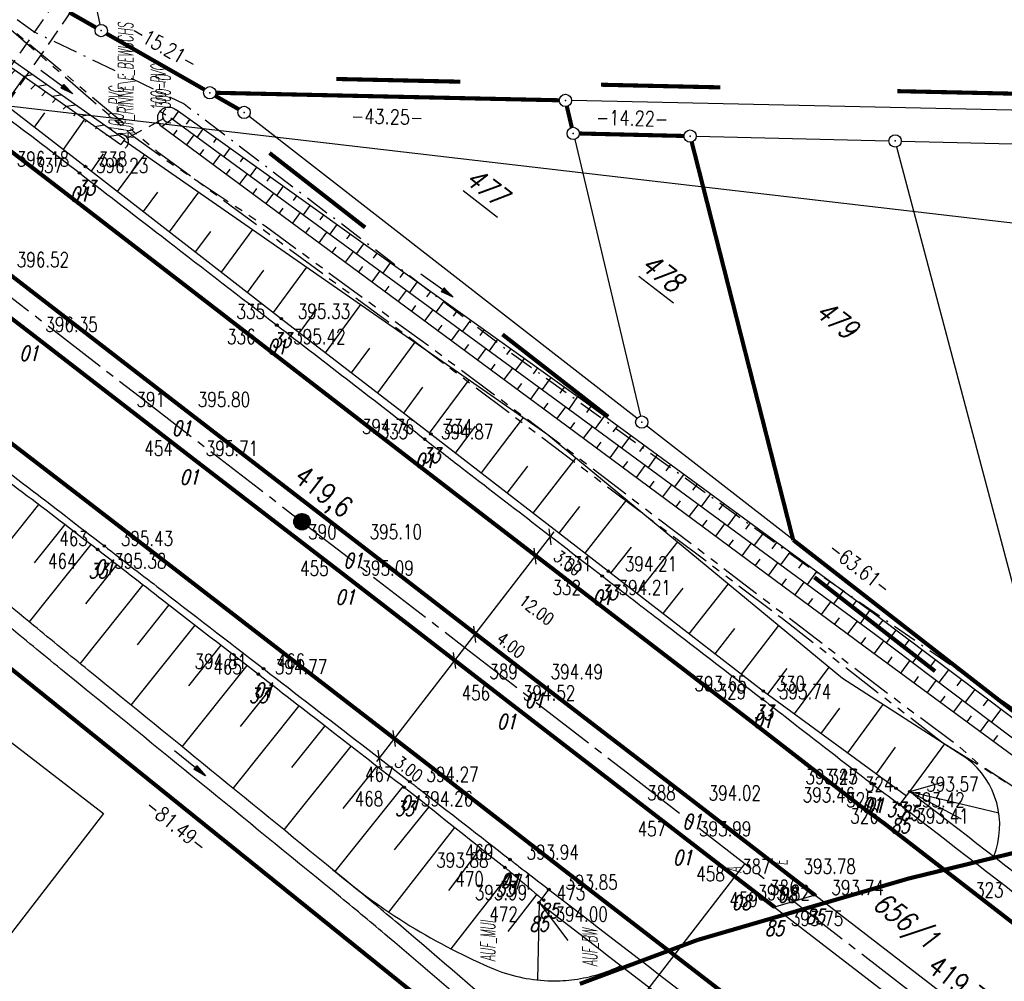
# Model space of a CAD drawing. Extents: x 449544 to 450624, y 436205 to 437134.
# Tile 52 of 114: x 450085 to 450205, y 436586 to 436703. Entities that reach past the tile are written whole.
import ezdxf
from ezdxf.enums import TextEntityAlignment as Align

# ---------------------------------------------------------------- set-up
doc = ezdxf.new("R2010")
doc.units = 0
doc.header["$LTSCALE"] = 2
doc.header["$MEASUREMENT"] = 0
for name, pattern in [('ACHSE', [5.5, 4, -0.5, 0.5, -0.5]), ('AUSGEZOGEN', [0]), ('BAB-FM2', [2.6, 1.5, -0.5, 0.1, -0.5]), ('GEMARKBAB', [3.7, 2, -0.5, 0.1, -0.5, 0.1, -0.5]), ('GESTRICH-X2', [1.5, 1, -0.5]), ('GESTRICHELT', [0.75, 0.5, -0.25]), ('PHANTOMX2', [5, 2.5, -0.5, 0.5, -0.5, 0.5, -0.5])]:
    doc.linetypes.add(name, pattern=pattern)
doc.layers.get('0').update_dxf_attribs({"linetype": 'AUSGEZOGEN'})
for name, color, linetype in [('214-ABSTAND', 8, 'AUSGEZOGEN'), ('214-FLSTNR', 8, 'AUSGEZOGEN'), ('214-FLSTNR-BAB', 7, 'AUSGEZOGEN'), ('214-GEMARKGRZ', 7, 'GEMARKBAB'), ('214-GRENZL', 8, 'AUSGEZOGEN'), ('214-GRENZL-BAB', 7, 'AUSGEZOGEN'), ('214-GRENZP', 8, 'AUSGEZOGEN'), ('214-GRENZP-BAB', 7, 'AUSGEZOGEN'), ('ACHSETOP', 250, 'ACHSE'), ('ANMERKUNG', 7, 'CONTINUOUS'), ('BAB_FM', 5, 'BAB-FM2'), ('BAUWOTOP', 250, 'AUSGEZOGEN'), ('BAUWU', 250, 'GESTRICHELT'), ('BOESCHG', 250, 'AUSGEZOGEN'), ('BORDSTEIN', 7, 'CONTINUOUS'), ('BW-SCHRIFT', 250, 'AUSGEZOGEN'), ('DURCHL', 200, 'GESTRICH-X2'), ('FBR_ANMERKUNG', 7, 'CONTINUOUS'), ('FBR_HOEHE', 4, 'AUSGEZOGEN'), ('FBR_PKT', 7, 'AUSGEZOGEN'), ('FBR_PKT-CODE', 30, 'AUSGEZOGEN'), ('FBR_PKT-NR', 7, 'AUSGEZOGEN'), ('FBRTOP', 250, 'AUSGEZOGEN'), ('GRABEN', 250, 'AUSGEZOGEN'), ('HEKT_B', 250, 'CONTINUOUS'), ('Lichtwellenleiter COLT', 46, 'PHANTOMX2'), ('Lichtwellenleiter GLH', 46, 'PHANTOMX2'), ('MULDE', 250, 'AUSGEZOGEN'), ('NZ', 250, 'AUSGEZOGEN'), ('PFEILTOP', 200, 'AUSGEZOGEN'), ('Rinne', 200, 'CONTINUOUS'), ('SCHLITZRINNE', 200, 'AUSGEZOGEN'), ('SCHRIFT', 7, 'AUSGEZOGEN'), ('SCHSYMBOL', 200, 'AUSGEZOGEN'), ('STROMLTG', 4, 'AUSGEZOGEN'), ('W-LTG', 4, 'GESTRICH-X2')]:
    doc.layers.add(name, color=color, linetype=linetype)
doc.styles.add('ROMANS', font='romans.shx', dxfattribs={"width": 0.8})

# ---------------------------------------------------------------- blocks, each defined once
blk = doc.blocks.new('GST')
at = {"color": 0}
blk.add_circle((0, 0), 0.75, dxfattribs=at)
blk.add_point((0, 0), dxfattribs=at)
blk = doc.blocks.new('DL')
at = {"color": 0}
blk.add_arc((-0.31, 0.02), 0.91, 282.5363, 77.4637, dxfattribs=at)
blk.add_point((0.6, 0), dxfattribs=at)
blk = doc.blocks.new('PKT')
at = {"color": 0}
blk.add_circle((0, 0), 0.15, dxfattribs=at)
blk.add_point((0, 0), dxfattribs=at)
blk = doc.blocks.new('*X15')
at = {"color": 0}
for p, q in [((212.23, 257.39), (213.24, 258.4)), ((212.24, 257.33), (213.31, 258.4)), ((212.24, 257.47), (213.17, 258.4)), ((212.24, 257.26), (213.37, 258.39)), ((212.24, 257.55), (213.09, 258.39)), ((212.25, 257.2), (213.43, 258.38)), ((212.26, 257.63), (213, 258.37)), ((212.27, 257.14), (213.49, 258.37)), ((212.28, 257.09), (213.55, 258.35)), ((212.29, 257.73), (212.9, 258.35)), ((212.3, 257.04), (213.6, 258.33)), ((212.32, 256.99), (213.65, 258.31)), ((212.34, 257.86), (212.78, 258.29)), ((212.35, 256.94), (213.69, 258.29)), ((212.37, 256.9), (213.74, 258.26)), ((212.4, 256.85), (213.78, 258.24)), ((212.43, 256.81), (213.83, 258.21)), ((212.46, 256.77), (213.86, 258.18)), ((212.49, 256.73), (213.9, 258.14)), ((212.53, 256.7), (213.94, 258.11)), ((212.56, 256.66), (213.97, 258.07)), ((212.6, 256.63), (214.01, 258.03)), ((212.64, 256.6), (214.04, 257.99)), ((212.68, 256.57), (214.07, 257.95)), ((212.73, 256.54), (214.09, 257.91)), ((212.77, 256.52), (214.12, 257.86)), ((212.82, 256.49), (214.14, 257.82)), ((212.87, 256.47), (214.16, 257.77)), ((212.92, 256.45), (214.18, 257.72)), ((212.97, 256.44), (214.2, 257.66)), ((213.03, 256.42), (214.21, 257.6)), ((213.09, 256.41), (214.22, 257.54)), ((213.16, 256.41), (214.23, 257.48)), ((213.22, 256.4), (214.23, 257.41)), ((213.3, 256.41), (214.23, 257.34)), ((213.38, 256.41), (214.22, 257.26)), ((213.46, 256.43), (214.2, 257.17)), ((213.56, 256.46), (214.18, 257.07)), ((213.69, 256.51), (214.12, 256.95))]:
    blk.add_line(p, q, dxfattribs=at)
blk = doc.blocks.new('SRMAST2')
at = {"color": 0}
blk.add_circle((0, 0), 0.999, dxfattribs=at)
blk.add_point((0, 0), dxfattribs=at)
blk.add_blockref('*X15', (-213.23, -257.4))
blk = doc.blocks.new('PFEIL2')
at = {"color": 0}
for p, q in [((0.88, 0), (-2.4, -0.01)), ((0.88, -0.27), (0.88, 0.28)), ((0.88, 0.28), (2.43, 0.01)), ((0.91, 0.27), (0.88, 0.26)), ((0.97, 0.26), (0.88, 0.25)), ((1.02, 0.25), (0.88, 0.23)), ((1.07, 0.24), (0.88, 0.21)), ((1.13, 0.23), (0.88, 0.19)), ((1.18, 0.22), (0.88, 0.17)), ((1.24, 0.21), (0.88, 0.15)), ((1.29, 0.21), (0.88, 0.14)), ((1.34, 0.2), (0.88, 0.12)), ((1.4, 0.19), (0.88, 0.1)), ((1.45, 0.18), (0.88, 0.08)), ((1.51, 0.17), (0.88, 0.06)), ((1.56, 0.16), (0.88, 0.04)), ((1.61, 0.15), (0.88, 0.02)), ((1.67, 0.14), (0.88, 0.01)), ((1.72, 0.13), (0.88, -0.01)), ((1.78, 0.12), (0.88, -0.03)), ((1.83, 0.11), (0.88, -0.05)), ((1.88, 0.1), (0.88, -0.07)), ((1.94, 0.09), (0.88, -0.09)), ((2.05, 0.08), (0.88, -0.12)), ((1.99, 0.08), (0.88, -0.11)), ((2.1, 0.07), (0.88, -0.14)), ((2.15, 0.06), (0.88, -0.16)), ((2.21, 0.05), (0.88, -0.18)), ((2.26, 0.04), (0.88, -0.2)), ((2.32, 0.03), (0.88, -0.22)), ((2.37, 0.02), (0.88, -0.23)), ((2.42, 0.01), (0.88, -0.25)), ((2.43, 0.01), (0.88, -0.27))]:
    blk.add_line(p, q, dxfattribs=at)

msp = doc.modelspace()

# ---------------------------------------------------------------- hatches: boundary and pattern name
at = {"layer": 'SCHLITZRINNE'}
h = msp.add_hatch(dxfattribs=at)
h.set_pattern_fill('_USER', color=256, scale=1.5, angle=45, style=0, pattern_type=0)
h.set_pattern_definition([(46.502, (450075.4046, 436702.0289), (-1.0881, 1.03249), [])])
edge = h.paths.add_edge_path()
edge.add_line((450075.1, 436702.02), (450076.85, 436702.07))
edge.add_line((450076.85, 436702.07), (450078.51, 436701.78))
edge.add_line((450075.12, 436701.22), (450076.8, 436701.27))
edge.add_line((450076.8, 436701.27), (450078.2, 436701.02))
edge.add_line((450078.2, 436701.02), (450097.52, 436687.48))
edge.add_line((450075.1, 436702.02), (450075.12, 436701.22))

# ---------------------------------------------------------------- linework, layer by layer
msp.add_line((450150.17, 436640.37), (450128.59, 436612.42))
at = {"layer": '214-FLSTNR-BAB'}
for p, q in [((450139.13, 436681.89), (450143.32, 436678.65)), ((450160.5, 436671.47), (450164.69, 436668.23))]:
    msp.add_line(p, q, dxfattribs=at)
at = {"layer": '214-GEMARKGRZ', "const_width": 0.5, "flags": 128}
for points in [[(450123.7, 436695.45), (450138.8, 436695.12)], [(450170.4, 436694.43), (450155.9, 436694.75)], [(450210.35, 436693.57), (450191.91, 436693.97)], [(450127.21, 436677.39), (450115.58, 436686.45)], [(450156.76, 436654.37), (450143.91, 436664.38)], [(450181.84, 436634.84), (450196.51, 436623.42)]]:
    msp.add_lwpolyline(points, dxfattribs=at)
at = {"layer": '214-GRENZL'}
for p, q in [((450093.72, 436708.09), (450094.97, 436702.07)), ((450218.9, 436691.38), (450152.31, 436692.83)), ((450167.48, 436688.49), (450190.9, 436687.93)), ((450192.4, 436687.9), (450219.46, 436687.26)), ((450191.84, 436687.19), (450210.85, 436615.37))]:
    msp.add_line(p, q, dxfattribs=at)
at = {"layer": '214-GRENZL-BAB', "const_width": 0.5, "flags": 128}
for points in [[(450094.47, 436701.71), (450091.21, 436703.57)], [(450095.77, 436700.96), (450107.67, 436694.16)], [(450111.84, 436691.77), (450108.97, 436693.41)], [(450109.07, 436693.77), (450150.81, 436692.86)], [(450151.74, 436692.11), (450152.34, 436689.56)], [(450153.26, 436688.82), (450165.98, 436688.52)], [(450166.92, 436687.78), (450179.26, 436639.38)], [(450179.26, 436639.38), (450210.45, 436615.1)], [(450136.79, 436581.3), (450074.51, 436631.5)], [(450193.28, 436598.2), (450209.87, 436602.25)], [(450167.62, 436590.73), (450193.28, 436598.2)], [(450153.32, 436585.39), (450167.62, 436590.73)]]:
    msp.add_lwpolyline(points, dxfattribs=at)
at = {"layer": '214-GRENZL-BAB', "flags": 128}
for points in [[(450160.26, 436654.18), (450113.08, 436690.93)], [(450152.69, 436688.1), (450160.68, 436654.45)], [(450179.26, 436639.38), (450161.44, 436653.26)]]:
    msp.add_lwpolyline(points, dxfattribs=at)
at = {"layer": 'ACHSETOP'}
msp.add_lwpolyline([(450040.37, 436702.7), (450060.16, 436687.42), (450079.95, 436672.15), (450099.74, 436656.87), (450119.53, 436641.6), (450139.32, 436626.32), (450159.11, 436611.04), (450178.9, 436595.77), (450198.69, 436580.49), (450218.48, 436565.22)], dxfattribs=at)
at = {"layer": 'BAB_FM', "flags": 128}
msp.add_lwpolyline([(449867.1, 436886.07), (449868.78, 436885.37), (449871.61, 436884.56), (449881.88, 436874.6), (449893.93, 436863.02), (449905.05, 436850.42), (449911.85, 436844.29), (449914.99, 436841.79), (449923.24, 436835.45), (449924.69, 436833.96), (449928.72, 436828.45), (449933, 436822.87), (449938.91, 436817.32), (449948.21, 436810.14), (449956.71, 436802.57), (449960.09, 436798.88), (449962.72, 436797.34), (449965.09, 436795.58), (449967.64, 436793.34), (449971.8, 436789.7), (449983.8, 436780.45), (449984.58, 436779.82), (450000.83, 436766.97), (450023.16, 436749.49), (450044.07, 436733.15), (450062.61, 436718.77), (450086.94, 436701.21), (450105.2, 436692.43), (450144.66, 436662.35), (450181.2, 436636.07), (450209.18, 436616.75), (450221.41, 436606.27), (450234.02, 436587.04), (450235.56, 436584.87), (450244.37, 436583.32), (450262.33, 436568.86), (450308.02, 436529.96), (450339.66, 436504.64), (450344.4, 436500.79), (450348.41, 436497.61), (450352.33, 436494.5), (450354.37, 436492.88)], dxfattribs=at)
at = {"layer": 'BAUWOTOP'}
for p, q in [((450192.23, 436607.21), (450193.44, 436608.78)), ((450148.36, 436595.28), (450149.55, 436596.87))]:
    msp.add_line(p, q, dxfattribs=at)
at = {"layer": 'BAUWOTOP', "flags": 128}
msp.add_lwpolyline([(450176.98, 436594.74), (450199.01, 436577.76), (450203.85, 436579.23), (450181.9, 436596.2), (450176.98, 436594.74)], dxfattribs=at)
at = {"layer": 'BAUWOTOP'}
for centre, radius, start, end in [((532298.6, 542714.62), 134162.97, 232.267126, 232.2873301), ((532297.41, 542713.02), 134162.97, 232.267126, 232.2873301), ((624760.22, 663054.59), 285958.01, 232.3659101, 232.3757047), ((624759.02, 663053), 285958.01, 232.3659101, 232.3757047)]:
    msp.add_arc(centre, radius, start, end, dxfattribs=at)
at = {"layer": 'BAUWU', "color": 0, "flags": 128}
msp.add_lwpolyline([(450158.62, 436587.37), (450167.62, 436590.73), (450193.28, 436598.2), (450203.81, 436600.77)], dxfattribs=at)
at = {"layer": 'BOESCHG'}
for p, q in [((450083.42, 436692.35), (450085.79, 436695.7)), ((450087.01, 436689.58), (450088.28, 436691.35)), ((450102.25, 436691.52), (450102.96, 436691.07)), ((450104.49, 436691.51), (450103.83, 436690.55)), ((450090.53, 436686.86), (450093.13, 436690.56)), ((450102.51, 436689.67), (450103.74, 436690.62)), ((450105.86, 436690.54), (450105.45, 436689.97)), ((450103.93, 436688.62), (450104.37, 436689.23)), ((450107.49, 436689.38), (450106.78, 436688.39)), ((450105.53, 436687.44), (450106.43, 436688.65)), ((450109.11, 436688.21), (450108.76, 436687.71)), ((450107.14, 436686.25), (450107.59, 436686.86)), ((450110.74, 436687.05), (450110.01, 436686.03)), ((450093.92, 436684.24), (450095.4, 436686.36)), ((450097.1, 436681.77), (450100.41, 436686.27)), ((450108.75, 436685.06), (450109.66, 436686.29)), ((450112.37, 436685.89), (450112, 436685.37)), ((450110.36, 436683.87), (450110.82, 436684.49)), ((450114, 436684.72), (450113.24, 436683.66)), ((450111.97, 436682.68), (450112.89, 436683.92)), ((450115.62, 436683.56), (450115.24, 436683.02)), ((450100.26, 436679.32), (450101.99, 436681.67)), ((450103.42, 436676.86), (450106.99, 436681.7)), ((450113.58, 436681.49), (450114.04, 436682.12)), ((450117.25, 436682.4), (450116.47, 436681.3)), ((450115.18, 436680.3), (450116.11, 436681.56)), ((450118.88, 436681.24), (450118.48, 436680.68)), ((450116.79, 436679.11), (450117.26, 436679.74)), ((450120.5, 436680.07), (450119.69, 436678.94)), ((450118.4, 436677.92), (450119.34, 436679.2)), ((450122.13, 436678.91), (450121.72, 436678.33)), ((450106.58, 436674.41), (450108.43, 436676.92)), ((450109.74, 436671.95), (450113.56, 436677.14)), ((450120.01, 436676.73), (450120.48, 436677.37)), ((450121.62, 436675.54), (450122.57, 436676.83)), ((450123.76, 436677.75), (450122.92, 436676.57)), ((450125.39, 436676.58), (450124.96, 436675.99)), ((450123.22, 436674.36), (450123.7, 436675)), ((450124.83, 436673.17), (450125.8, 436674.47)), ((450127.01, 436675.42), (450126.15, 436674.21)), ((450128.64, 436674.26), (450128.2, 436673.64)), ((450112.9, 436669.49), (450114.88, 436672.18)), ((450116.07, 436667.04), (450120.13, 436672.57)), ((450126.44, 436671.98), (450126.92, 436672.63)), ((450128.05, 436670.79), (450129.02, 436672.11)), ((450130.27, 436673.1), (450129.38, 436671.85)), ((450131.89, 436671.93), (450131.44, 436671.3)), ((450129.66, 436669.6), (450130.15, 436670.26)), ((450131.26, 436668.41), (450132.25, 436669.74)), ((450133.52, 436670.77), (450132.6, 436669.48)), ((450135.15, 436669.61), (450134.68, 436668.96)), ((450136.78, 436668.44), (450135.83, 436667.12)), ((450119.23, 436664.59), (450121.33, 436667.45)), ((450122.4, 436662.15), (450126.7, 436668.01)), ((450132.87, 436667.22), (450133.37, 436667.89)), ((450134.48, 436666.03), (450135.48, 436667.38)), ((450138.4, 436667.28), (450137.92, 436666.61)), ((450140.03, 436666.12), (450139.06, 436664.76)), ((450136.09, 436664.84), (450136.59, 436665.52)), ((450137.7, 436663.65), (450138.71, 436665.02)), ((450141.66, 436664.96), (450141.17, 436664.27)), ((450143.29, 436663.79), (450142.29, 436662.39)), ((450125.57, 436659.7), (450127.78, 436662.72)), ((450128.74, 436657.26), (450133.28, 436663.44)), ((450139.31, 436662.46), (450139.81, 436663.15)), ((450140.91, 436661.28), (450141.93, 436662.65)), ((450144.91, 436662.63), (450144.41, 436661.92)), ((450146.54, 436661.47), (450145.51, 436660.03)), ((450142.52, 436660.09), (450143.03, 436660.78)), ((450144.13, 436658.9), (450145.16, 436660.29)), ((450148.17, 436660.3), (450147.65, 436659.58)), ((450149.79, 436659.14), (450148.74, 436657.67)), ((450131.9, 436654.82), (450134.23, 436657.98)), ((450135.05, 436652.39), (450139.87, 436658.86)), ((450145.74, 436657.71), (450146.26, 436658.41)), ((450147.35, 436656.52), (450148.39, 436657.93)), ((450151.42, 436657.98), (450150.89, 436657.23)), ((450153.05, 436656.82), (450151.97, 436655.3)), ((450148.95, 436655.33), (450149.48, 436656.04)), ((450150.56, 436654.14), (450151.61, 436655.56)), ((450154.67, 436655.64), (450154.12, 436654.89)), ((450141.35, 436647.53), (450146.48, 436654.27)), ((450156.28, 436654.46), (450155.17, 436652.95)), ((450138.21, 436649.95), (450140.65, 436653.21)), ((450152.17, 436652.95), (450152.7, 436653.67)), ((450153.78, 436651.76), (450154.84, 436653.19)), ((450157.9, 436653.28), (450157.34, 436652.52)), ((450159.51, 436652.1), (450158.4, 436650.58)), ((450155.38, 436650.57), (450155.92, 436651.29)), ((450156.99, 436649.38), (450158.06, 436650.82)), ((450161.12, 436650.91), (450160.56, 436650.15)), ((450147.64, 436642.66), (450152.86, 436649.37)), ((450162.73, 436649.73), (450161.62, 436648.21)), ((450144.5, 436645.09), (450147.01, 436648.37)), ((450158.6, 436648.19), (450159.14, 436648.91)), ((450160.21, 436647), (450161.28, 436648.45)), ((450164.35, 436648.55), (450163.79, 436647.79)), ((450165.96, 436647.37), (450164.84, 436645.84)), ((450161.81, 436645.81), (450162.35, 436646.54)), ((450163.42, 436644.62), (450164.51, 436646.08)), ((450167.57, 436646.18), (450167.01, 436645.42)), ((450169.19, 436645), (450168.06, 436643.47)), ((450080.22, 436634.51), (450087.55, 436643.7)), ((450150.79, 436640.22), (450153.33, 436643.45)), ((450153.95, 436637.78), (450159.05, 436644.25)), ((450165.03, 436643.43), (450165.57, 436644.16)), ((450166.63, 436642.24), (450167.73, 436643.71)), ((450170.8, 436643.82), (450170.23, 436643.05)), ((450172.41, 436642.64), (450171.28, 436641.1)), ((450087.01, 436636.61), (450090.73, 436641.27)), ((450168.24, 436641.05), (450168.79, 436641.79)), ((450169.85, 436639.86), (450170.95, 436641.34)), ((450174.02, 436641.45), (450173.46, 436640.68)), ((450175.64, 436640.27), (450174.5, 436638.73)), ((450086.39, 436629.41), (450093.9, 436638.84)), ((450160.27, 436632.89), (450165.23, 436639.14)), ((450171.45, 436638.66), (450172.01, 436639.41)), ((450173.06, 436637.47), (450174.17, 436638.97)), ((450177.25, 436639.09), (450176.68, 436638.31)), ((450157.1, 436635.34), (450159.61, 436638.5)), ((450178.86, 436637.91), (450177.73, 436636.36)), ((450093.27, 436631.62), (450097.06, 436636.39)), ((450174.67, 436636.28), (450175.23, 436637.03)), ((450176.28, 436635.09), (450177.39, 436636.6)), ((450180.48, 436636.72), (450179.91, 436635.95)), ((450182.09, 436635.54), (450180.95, 436633.98)), ((450092.58, 436624.33), (450100.22, 436633.93)), ((450166.61, 436627.98), (450171.38, 436634.05)), ((450177.88, 436633.9), (450178.44, 436634.66)), ((450179.49, 436632.71), (450180.61, 436634.23)), ((450183.7, 436634.36), (450183.13, 436633.58)), ((450163.44, 436630.44), (450165.88, 436633.53)), ((450185.31, 436633.17), (450184.17, 436631.61)), ((450099.53, 436626.64), (450103.38, 436631.48)), ((450181.1, 436631.52), (450181.66, 436632.28)), ((450182.7, 436630.33), (450183.84, 436631.86)), ((450186.93, 436631.99), (450186.35, 436631.21)), ((450188.54, 436630.81), (450187.39, 436629.24)), ((450098.78, 436619.28), (450106.54, 436629.03)), ((450172.97, 436623.06), (450177.51, 436628.98)), ((450184.31, 436629.14), (450184.88, 436629.91)), ((450185.92, 436627.95), (450187.06, 436629.49)), ((450190.15, 436629.62), (450189.56, 436628.85)), ((450169.79, 436625.52), (450172.18, 436628.6)), ((450191.74, 436628.42), (450190.58, 436626.87)), ((450105.79, 436621.66), (450109.7, 436626.58)), ((450187.53, 436626.76), (450188.1, 436627.53)), ((450189.13, 436625.57), (450190.27, 436627.11)), ((450193.34, 436627.21), (450192.76, 436626.44)), ((450194.94, 436626.01), (450193.78, 436624.46)), ((450190.75, 436624.39), (450191.3, 436625.15)), ((450192.36, 436623.2), (450193.46, 436624.7)), ((450196.54, 436624.8), (450195.95, 436624.03)), ((450104.98, 436614.22), (450112.86, 436624.12)), ((450176.17, 436620.61), (450178.53, 436623.73)), ((450179.41, 436618.23), (450183.65, 436623.91)), ((450198.13, 436623.6), (450196.97, 436622.06)), ((450193.97, 436622.01), (450194.51, 436622.76)), ((450195.58, 436620.83), (450196.66, 436622.3)), ((450199.73, 436622.4), (450199.15, 436621.63)), ((450112.05, 436616.68), (450116.02, 436621.67)), ((450201.33, 436621.19), (450200.17, 436619.65)), ((450185.9, 436613.48), (450190.2, 436619.38)), ((450197.19, 436619.64), (450197.72, 436620.37)), ((450198.8, 436618.46), (450199.85, 436619.89)), ((450202.92, 436619.99), (450202.34, 436619.22)), ((450111.18, 436609.16), (450119.18, 436619.22)), ((450182.66, 436615.85), (450184.93, 436618.94)), ((450204.52, 436618.78), (450203.36, 436617.25)), ((450200.41, 436617.27), (450200.93, 436617.98)), ((450202.02, 436616.09), (450203.05, 436617.48)), ((450118.31, 436611.7), (450122.35, 436616.77)), ((450193.44, 436608.78), (450197.68, 436614.57)), ((450203.63, 436614.9), (450204.14, 436615.59)), ((450117.37, 436604.11), (450125.51, 436614.32)), ((450189.39, 436610.92), (450191.68, 436614.18)), ((450124.56, 436606.71), (450128.68, 436611.86)), ((450193.44, 436608.78), (450197.57, 436609.97)), ((450123.56, 436599.06), (450131.85, 436609.4)), ((450193.42, 436608.81), (450204.26, 436606.2)), ((450193.42, 436608.81), (450199.68, 436605.47)), ((450130.8, 436601.7), (450134.99, 436606.91)), ((450130.08, 436594.13), (450138.12, 436604.41)), ((450137.38, 436596.74), (450141.26, 436601.9)), ((450144.88, 436598.99), (450137.62, 436589.67)), ((450148.09, 436596.29), (450144.56, 436591.75)), ((450148.36, 436595.28), (450148.16, 436585.87)), ((450148.36, 436595.28), (450151.87, 436590.68))]:
    msp.add_line(p, q, dxfattribs=at)
msp.add_lwpolyline([(450007.1, 436705.68, 0.000822), (450014.76, 436699.72, 0.004819), (450024.26, 436692.5, -0.004153), (450035.28, 436684.13, -0.000419), (450043.6, 436677.7, -0.000328), (450054.2, 436669.48, -0.000899), (450066.85, 436659.63, 0.001244), (450075.98, 436652.51, 0.0033), (450085.56, 436645.2, -0.003463), (450094.69, 436638.22, -0.000117), (450102.58, 436632.1, 0.000079), (450114.23, 436623.06, 0.000117), (450123.52, 436615.86, -0.000128), (450131.98, 436609.3, -0.003452), (450132.73, 436608.71, -0.000224), (450144.22, 436599.54, -0.006252), (450145.29, 436598.66, -0.001722), (450148.71, 436595.75)], format="xyb", dxfattribs=at)
for points in [[(450075.4, 436698.53), (450093.21, 436684.8)], [(450097.89, 436688.02), (450149.32, 436652.29), (450185.27, 436622.56), (450200.38, 436612.83)], [(450093.21, 436684.8), (450117.03, 436666.29), (450135.2, 436652.28), (450156.79, 436635.58), (450175.63, 436621.01), (450193.04, 436608.25)]]:
    msp.add_lwpolyline(points, dxfattribs=at)
at = {"layer": 'BOESCHG', "flags": 128}
for points in [[(450102.32, 436689.81, -0.158095), (450101.99, 436690.58, -0.158095), (450102.18, 436691.39, -0.223704), (450103.13, 436692.03, -0.223704), (450104.23, 436691.7)], [(450143.02, 436587.13, 0.045814), (450146.37, 436586.14, 0.045814), (450149.85, 436585.77, 0.036976), (450152.67, 436585.93, 0.077426), (450158.32, 436587.61)]]:
    msp.add_lwpolyline(points, format="xyb", dxfattribs=at)
for points in [[(450217.67, 436600.04), (450211.76, 436613.33), (450189.61, 436630.02), (450153.97, 436656.16), (450104.23, 436691.7)], [(450102.32, 436689.81), (450151.72, 436653.28), (450188.01, 436626.4), (450208.85, 436611.05), (450214.8, 436599.29)]]:
    msp.add_lwpolyline(points, dxfattribs=at)
at = {"layer": 'BOESCHG'}
for centre, radius, start, end in [((450194.07, 436604.68), 10.3, 338.4439, 52.2314), ((450172.88, 436657.78), 76.7, 229.6671, 247.0822)]:
    msp.add_arc(centre, radius, start, end, dxfattribs=at)
at = {"layer": 'BORDSTEIN'}
msp.add_lwpolyline([(450172.92, 436597.88), (450176.98, 436594.74)], dxfattribs=at)
at = {"layer": 'BORDSTEIN', "flags": 128}
msp.add_lwpolyline([(450181.9, 436596.2), (450178.52, 436598.79)], dxfattribs=at)
at = {"layer": 'BW-SCHRIFT'}
msp.add_lwpolyline([(450063.43, 436630.76), (450095.38, 436606.11), (450074.21, 436578.67), (450042.3, 436603.36)], close=True, dxfattribs=at)
at = {"layer": 'DURCHL'}
msp.add_line((450102.67, 436690.6), (450098.33, 436688.25), dxfattribs=at)
at = {"layer": 'FBRTOP', "flags": 128}
for points in [[(449918.82, 436818.05, -0.000449), (449921.12, 436816.31, -0.003703), (449921.4, 436816.1, -0.000267), (449935.34, 436805.24, 0.00075), (449940.3, 436801.39, 0.000084), (449955.1, 436789.92, 0.000426), (449958.03, 436787.66, 0.000375), (449967.58, 436780.3, -0.000355), (449977.13, 436772.94, -0.000167), (449987.05, 436765.28, 0.000269), (449996.97, 436757.62, 0.000287), (450006.22, 436750.49, -0.000305), (450015.47, 436743.37, -0.000292), (450026.74, 436734.66, 0.000273), (450038.01, 436725.96, 0.000163), (450047.62, 436718.55, -0.000097), (450057.24, 436711.14, -0.000321), (450065.57, 436704.7, 0.000351), (450073.9, 436698.27, 0.001326), (450083.19, 436691.14, -0.001268), (450092.48, 436684.02, -0.000076), (450103.14, 436675.8, -0.00006), (450116.47, 436665.51, -0.000034), (450125.46, 436658.58, 0.000113), (450134.44, 436651.65, 0.000208), (450139.01, 436648.12, 0.000056), (450156.03, 436635.01, 0.00028), (450162.88, 436629.74, -0.000152), (450175.52, 436620.03, -0.001174), (450178.66, 436617.61, 0.000363), (450188.78, 436609.76, 0.005765), (450189.37, 436609.31, 0.001192), (450192.23, 436607.21)], [(449886.68, 436799.7, 0.00034), (449889.08, 436797.83, 0.001821), (449889.53, 436797.48, 0.000234), (449900.26, 436789.27, -0.00119), (449902.37, 436787.66, -0.000397), (449911.01, 436780.97, 0.000443), (449918.76, 436774.98, 0.00004), (449931.45, 436765.19, 0.000071), (449938.65, 436759.64, 0.000097), (449945.77, 436754.15, 0.000063), (449956.81, 436745.64, 0.000745), (449967.65, 436737.32, -0.000853), (449977.13, 436730.04, -0.000717), (449987.75, 436721.83, 0.000639), (449999.69, 436712.6, 0.000013), (450007.69, 436706.43, -0.000019), (450015.7, 436700.26, -0.000016), (450030.58, 436688.78, -0.000044), (450035.99, 436684.61, -0.000566), (450042.43, 436679.63, 0.000292), (450054.91, 436669.96, 0.00013), (450068.35, 436659.57, 0.000207), (450076.8, 436653.05, 0.000533), (450086.15, 436645.85, -0.000601), (450095.5, 436638.66, -0.000045), (450101.9, 436633.72, -0.000022), (450114.85, 436623.73, -0.000047), (450126.8, 436614.5, -0.000096), (450132.65, 436609.98, -0.00075), (450133.67, 436609.19, 0.000069), (450144.83, 436600.52, 0.000719), (450145.86, 436599.72, 0.000202), (450149.55, 436596.87)]]:
    msp.add_lwpolyline(points, format="xyb", dxfattribs=at)
at = {"layer": 'FBRTOP', "const_width": 0.5, "flags": 128}
for points in [[(449917.02, 436815.67, -0.000449), (449919.33, 436813.93, -0.003703), (449919.57, 436813.75, -0.000267), (449933.51, 436802.89, 0.00075), (449938.47, 436799.03, 0.000084), (449953.27, 436787.56, 0.000426), (449956.21, 436785.3, 0.000375), (449965.76, 436777.93, -0.000355), (449975.31, 436770.58, -0.000167), (449985.22, 436762.92, 0.000269), (449995.15, 436755.26, 0.000287), (450004.4, 436748.13, -0.000305), (450013.65, 436741.01, -0.000292), (450024.91, 436732.31, 0.000273), (450036.19, 436723.6, 0.000163), (450045.8, 436716.19, -0.000097), (450055.42, 436708.78, -0.000321), (450063.75, 436702.34, 0.000351), (450072.08, 436695.91, 0.001326), (450081.38, 436688.77, -0.001268), (450090.66, 436681.66, -0.000076), (450101.32, 436673.44, -0.00006), (450114.65, 436663.15, -0.000034), (450123.63, 436656.22, 0.000113), (450132.62, 436649.28, 0.000208), (450137.2, 436645.75, 0.000056), (450154.21, 436632.65, 0.00028), (450161.07, 436627.38, -0.000152), (450173.71, 436617.67, -0.001174), (450176.83, 436615.25, 0.000363), (450186.96, 436607.4, 0.005765), (450187.6, 436606.91, 0.001192), (450190.48, 436604.8, 0.001192)], [(449888.52, 436802.07, 0.00034), (449890.93, 436800.2, 0.001821), (449891.36, 436799.87, 0.000234), (449902.08, 436791.66, -0.00119), (449904.2, 436790.03, -0.000397), (449912.85, 436783.35, 0.000443), (449920.59, 436777.36, 0.00004), (449933.28, 436767.56, 0.000071), (449940.48, 436762.01, 0.000097), (449947.61, 436756.52, 0.000063), (449958.64, 436748.02, 0.000745), (449969.48, 436739.7, -0.000853), (449978.96, 436732.42, -0.000717), (449989.59, 436724.2, 0.000639), (450001.52, 436714.98, 0.000013), (450009.52, 436708.81, -0.000019), (450017.53, 436702.63, -0.000016), (450032.42, 436691.15, -0.000044), (450037.82, 436686.98, -0.000566), (450044.26, 436682, 0.000292), (450056.74, 436672.33, 0.00013), (450070.19, 436661.94, 0.000207), (450078.64, 436655.42, 0.000533), (450087.98, 436648.23, -0.000601), (450097.34, 436641.03, -0.000045), (450103.73, 436636.1, -0.000022), (450116.68, 436626.1, -0.000047), (450128.64, 436616.87, -0.000096), (450134.48, 436612.36, -0.00075), (450135.51, 436611.56, 0.000069), (450146.67, 436602.89, 0.000719), (450147.7, 436602.09, 0.000202), (450151.38, 436599.24, 0.000202)]]:
    msp.add_lwpolyline(points, format="xyb", dxfattribs=at)
at = {"layer": 'FBRTOP', "const_width": 0.5}
msp.add_lwpolyline([(449897.35, 436810.5), (449911.46, 436799.58), (449928.4, 436786.51), (449948.19, 436771.25), (449966.4, 436757.21), (449986.34, 436741.83), (450010.1, 436723.51), (450028.82, 436709.04), (450045.34, 436696.3), (450065.19, 436680.97), (450086.33, 436664.7), (450105.83, 436649.62), (450124.77, 436635.05), (450144.4, 436619.87), (450165.81, 436603.35), (450176.98, 436594.74)], dxfattribs=at)
at = {"layer": 'FBRTOP', "const_width": 0.5, "flags": 128}
for points in [[(450041.59, 436704.28), (450048.27, 436699.22), (450062.72, 436688.07), (450082.85, 436672.57), (450104.86, 436655.57), (450125.76, 436639.47), (450147.77, 436622.46), (450166.98, 436607.71), (450178.52, 436598.79)], [(450190.41, 436604.85), (450227.83, 436575.9)], [(450190.1, 436569.4), (450151.38, 436599.24)], [(450181.88, 436596.2), (450178.52, 436598.79)]]:
    msp.add_lwpolyline(points, dxfattribs=at)
at = {"layer": 'FBRTOP', "flags": 128}
msp.add_lwpolyline([(450039.15, 436701.11), (450045.34, 436696.3), (450065.19, 436680.97), (450086.33, 436664.7), (450105.83, 436649.62), (450124.77, 436635.05), (450144.4, 436619.87), (450165.81, 436603.35), (450172.92, 436597.88)], dxfattribs=at)
at = {"layer": 'GRABEN', "flags": 128}
msp.add_lwpolyline([(450103.59, 436690.73), (450152.72, 436654.75), (450189.09, 436627.99), (450210.4, 436611.94), (450216.22, 436599.23)], dxfattribs=at)
at = {"layer": 'Lichtwellenleiter COLT'}
msp.add_lwpolyline([(449769.33, 436962.31), (449790.49, 436946.29), (449806.97, 436931.08), (449854.1, 436896.45), (449877.12, 436879.93), (449881.47, 436876.74), (449897.35, 436857.62), (449944, 436807.36), (449951.31, 436804.24), (449963.29, 436797.11), (449963.84, 436796.66), (450021.74, 436749.87), (450021.74, 436749.87), (450063.42, 436718.96), (450101.94, 436686.65), (450132.73, 436663.91), (450177.75, 436629.98), (450197.42, 436614.74), (450246.85, 436583.95)], dxfattribs=at)
at = {"layer": 'Lichtwellenleiter GLH', "flags": 128}
msp.add_lwpolyline([(449656.57, 437044.65), (449662.24, 437040.56), (449672.52, 437035.64), (449674.78, 437034.6), (449688.14, 437027.63), (449701.05, 437018.18), (449712.46, 437010.13), (449722.3, 437002.3), (449730.86, 436994.18), (449735.94, 436988.35), (449789.13, 436946.92), (449802.1, 436935.3), (449809.68, 436928.95), (449822.5, 436919.98), (449850.92, 436898.87), (449850.92, 436898.87), (449871.01, 436884.1), (449881.82, 436876.58), (449890.28, 436869.28), (449900.71, 436858.39), (449905.63, 436851.73), (449944.07, 436807.42), (449947.34, 436805.21), (449952.29, 436803.87), (449962.96, 436797.43), (449971.8, 436789.7), (450021.15, 436750.92), (450044.07, 436733.15), (450073.09, 436711.06), (450098.98, 436688.55), (450103.61, 436685.18), (450115.05, 436677.57), (450134.98, 436662.97), (450149.32, 436652.29), (450157.85, 436645.8), (450191.41, 436620.25), (450199.39, 436614.31), (450201.85, 436612.1), (450242.01, 436586.03), (450242.01, 436586.03), (450252.83, 436580.7), (450264.34, 436570.23), (450284.13, 436553.97), (450305.95, 436536.43), (450315.24, 436529.22), (450318.49, 436523.37), (450322.61, 436518), (450335.2, 436507.12), (450349.37, 436495.02), (450378.61, 436471.46), (450397.27, 436456.62), (450413.03, 436444.06), (450428.92, 436430.92), (450443.96, 436417.89), (450462.95, 436401.52), (450478.16, 436386.91), (450491.1, 436374.47), (450506.2, 436360.88), (450517.49, 436348.59), (450531.53, 436332.7), (450534.53, 436330.39), (450537.35, 436328.21)], dxfattribs=at)
at = {"layer": 'MULDE'}
for points in [[(450143.57, 436579.48, 0.001601), (450129.95, 436591.15, 0.005029), (450124.23, 436595.92, 0.000355), (450092.31, 436621.97, -0.001694), (450085.62, 436627.45, -0.000318), (450066.79, 436643.03, -0.00056), (450056.12, 436651.88, -0.001975), (450043.97, 436662.08, 0.002162), (450032.86, 436671.38, 0.002515), (450020.25, 436681.75, 0.001531), (449999.4, 436698.62, 0.000823), (449992.15, 436704.42, 0.000256), (449968.88, 436722.98, 0.001908), (449933.34, 436751.07, 0.012893), (449927.96, 436755.07, 0.000412), (449919.38, 436761.1, -0.000223), (449903.5, 436772.25), (449903.5, 436772.25, -0.000085), (449901.69, 436773.52, 0.000008), (449881.81, 436787.51, 0.000889), (449879.63, 436789.03, 0.000268), (449872.42, 436794.07)], [(450125.49, 436597.47, 0.000355), (450093.57, 436623.52, -0.001694), (450086.9, 436628.99, -0.000318), (450068.06, 436644.57, -0.00056), (450057.4, 436653.42, -0.001975), (450045.26, 436663.6, 0.002162), (450034.14, 436672.92, 0.002515), (450021.51, 436683.3, 0.001531), (450000.65, 436700.18, 0.000823), (449993.4, 436705.98, 0.000256), (449970.12, 436724.55, 0.001908), (449934.58, 436752.64, 0.012893), (449929.12, 436756.7, 0.000412), (449920.53, 436762.74, -0.000223), (449904.65, 436773.89), (449904.65, 436773.89, -0.000085), (449902.84, 436775.16, 0.000007), (449883.83, 436788.53, 0.000313)], [(450146.19, 436579.87, 0.001755), (450131.25, 436592.68, 0.005029), (450125.49, 436597.47, 0.000355)]]:
    msp.add_lwpolyline(points, format="xyb", dxfattribs=at)
at = {"layer": 'NZ'}
msp.add_line((450173.36, 436600.05), (450148.39, 436567.7), dxfattribs=at)
at = {"layer": 'Rinne', "flags": 128}
for points in [[(450075.12, 436701.22), (450076.8, 436701.27), (450078.2, 436701.02), (450097.52, 436687.48)], [(450097.98, 436688.14), (450097.52, 436687.48)]]:
    msp.add_lwpolyline(points, dxfattribs=at)
at = {"layer": 'Rinne'}
msp.add_lwpolyline([(450078.51, 436701.78), (450097.98, 436688.14)], dxfattribs=at)
at = {"layer": 'SCHLITZRINNE'}
for p, q in [((450085.67, 436695.78), (450086.79, 436695.98)), ((450087.41, 436694.56), (450088.53, 436694.76)), ((450089.15, 436693.35), (450090.26, 436693.54)), ((450090.89, 436692.13), (450092, 436692.32)), ((450092.62, 436690.91), (450093.74, 436691.11)), ((450094.36, 436689.69), (450095.47, 436689.89)), ((450096.1, 436688.48), (450097.21, 436688.67))]:
    msp.add_line(p, q, dxfattribs=at)
at = {"layer": 'SCHRIFT'}
for p, q in [((450149.84, 436638.8), (450149.58, 436640.75)), ((450148, 436636.43), (450147.75, 436638.38)), ((450140.67, 436626.93), (450140.41, 436628.88)), ((450138.23, 436623.76), (450137.97, 436625.71)), ((450130.89, 436614.26), (450130.64, 436616.21)), ((450129.06, 436611.88), (450128.8, 436613.83))]:
    msp.add_line(p, q, dxfattribs=at)
at = {"layer": 'STROMLTG'}
msp.add_line((450335.03, 436662.85), (449908.62, 436712.56), dxfattribs=at)
at = {"layer": 'STROMLTG', "linetype": 'GESTRICH-X2', "flags": 128}
msp.add_lwpolyline([(450155.28, 436801.6), (450150.7, 436790.74), (450147.26, 436785.86), (450139.15, 436773.81), (450133.04, 436764.83), (450120.78, 436746.82), (450110.03, 436731.05), (450092.43, 436705.1), (450084.05, 436693), (450067.66, 436669.25), (450061.01, 436659.91), (450053.56, 436648.79), (450047.35, 436647.43), (450042.95, 436640.03), (450029.75, 436618.52), (450023.15, 436607.71), (450011.01, 436588.22), (450002.93, 436575.55), (449998.01, 436566.78), (449996.64, 436564.47)], dxfattribs=at)
at = {"layer": 'W-LTG', "flags": 128}
msp.add_lwpolyline([(450153.39, 436803.05), (450150.35, 436795.48), (450148.9, 436792.2), (450148.22, 436790.78), (450142.44, 436782.67), (450137.18, 436774.7), (450132.59, 436767.97), (450117.22, 436745.34), (450113.38, 436739.9), (450109.38, 436733.96), (450099.37, 436719.22), (450091.52, 436707.72), (450083.12, 436695.56), (450077.63, 436687.57), (450066.65, 436671.58), (450060.73, 436663.16), (450054.77, 436654.72), (450053.99, 436653.49), (450051.23, 436648.96), (450047.66, 436643.32), (450041.91, 436633.98), (450036.22, 436624.67), (450020.7, 436599.67), (450015.55, 436591.52), (450003.66, 436572.34), (450000.65, 436567.13), (449997.6, 436562.25), (449997.6, 436562.25)], dxfattribs=at)

# ---------------------------------------------------------------- block references
at = {"layer": '214-GRENZP', "rotation": 322.3368156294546}
msp.add_blockref('GST', (450191.65, 436687.91), dxfattribs=at)
at = {"layer": '214-GRENZP-BAB', "rotation": 322.3368156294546}
for p in [(450095.12, 436701.33), (450108.32, 436693.78), (450151.56, 436692.84), (450112.49, 436691.39), (450152.51, 436688.83), (450166.73, 436688.5), (450160.85, 436653.72)]:
    msp.add_blockref('GST', p, dxfattribs=at)
at = {"layer": 'FBR_PKT'}
for p in [(450092.48, 436684.02), (450093.21, 436684.8), (450117.03, 436666.29), (450116.47, 436665.51), (450086.33, 436664.7), (450104.86, 436655.57), (450134.44, 436651.65), (450135.2, 436652.28), (450105.83, 436649.62), (450095.5, 436638.66), (450125.76, 436639.47), (450094.69, 436638.22), (450124.77, 436635.05), (450156.03, 436635.01), (450156.79, 436635.58), (450114.23, 436623.06), (450114.85, 436623.73), (450147.77, 436622.46), (450175.63, 436621.01), (450144.4, 436619.87), (450175.52, 436620.03), (450132.65, 436609.98), (450188.78, 436609.76), (450189.14, 436609.7), (450131.98, 436609.3), (450191.75, 436609.17), (450193.44, 436608.78), (450166.98, 436607.71), (450192.23, 436607.21), (450165.81, 436603.35), (450144.83, 436600.52), (450144.22, 436599.54), (450172.92, 436597.88), (450178.52, 436598.79), (450149.55, 436596.87), (450148.36, 436595.28), (450148.92, 436595.58), (450181.9, 436596.2), (450176.98, 436594.74)]:
    msp.add_blockref('PKT', p, dxfattribs=at)
at = {"layer": 'HEKT_B'}
msp.add_blockref('SRMAST2', (450119.53, 436641.6), dxfattribs=at)
at = {"layer": 'PFEILTOP'}
for p, rotation in [((450089.7, 436695.06), 323.6014348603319), ((450135.95, 436670.31), 324.2914343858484), ((450105.9, 436612.24), 320.663256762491)]:
    msp.add_blockref('PFEIL2', p, dxfattribs=dict(at, rotation=rotation))
at = {"layer": 'SCHSYMBOL'}
for p, rotation in [((450103.17, 436690.95), 200), ((450097.83, 436687.9), 20)]:
    msp.add_blockref('DL', p, dxfattribs=dict(at, rotation=rotation))

# ---------------------------------------------------------------- texts
at = {"layer": '214-ABSTAND', "char_height": 1.8, "attachment_point": 5, "style": 'ROMANS'}
for s, insert, rotation in [('-15.21-', (450102.77, 436699.4), 330.2325), ('-43.25-', (450129.89, 436690.87), 358.7542), ('-14.22-', (450159.67, 436690.69), 358.6734), ('-63.61-', (450187.35, 436635.98), 322.0936), ('-81.49-', (450104.25, 436604.67), 321.1317)]:
    msp.add_mtext(s, dxfattribs=dict(at, insert=insert, rotation=rotation))
at = {"layer": '214-FLSTNR', "style": 'ROMANS', "oblique": 15, "width": 0.8}
for s, p in [('479', (450181.73, 436666.78)), ('656/1', (450188.72, 436594.81))]:
    msp.add_text(s, height=2.5, rotation=322.3368, dxfattribs=at).set_placement(p)
at = {"layer": '214-FLSTNR-BAB', "style": 'ROMANS', "oblique": 15, "width": 0.8}
for s, p in [('477', (450139.17, 436682.92)), ('478', (450160.53, 436672.49))]:
    msp.add_text(s, height=2.5, rotation=322.3368, dxfattribs=at).set_placement(p)
at = {"layer": 'ANMERKUNG', "style": 'ROMANS', "oblique": 7, "width": 0.5}
for s, p in [('AUF_RINNE\\E_BEWUCHS', (450098.99, 436688.26)), ('100-PVC', (450102.97, 436691.58)), ('300-0', (450103.55, 436691.84)), ('100-PVC', (450097.83, 436688.9)), ('AUF_MUL', (450143.02, 436588.13)), ('AUF_BW', (450155.43, 436587.52))]:
    msp.add_text(s, height=1.8, rotation=90, dxfattribs=at).set_placement(p)
at = {"layer": 'FBR_ANMERKUNG', "style": 'ROMANS', "oblique": 7, "width": 0.5}
for s, p in [('E', (450178.52, 436599.79)), ('A', (450172.92, 436598.88))]:
    msp.add_text(s, height=1.8, rotation=90, dxfattribs=at).set_placement(p)
at = {"layer": 'FBR_HOEHE', "style": 'ROMANS', "width": 0.75}
for s, p in [('396.18', (450091.22, 436684.81)), ('394.76', (450133.19, 436652.28)), ('394.81', (450112.84, 436623.72)), ('393.65', (450173.62, 436621)), ('393.45', (450187.12, 436609.69)), ('393.46', (450186.78, 436607.47)), ('393.88', (450142.22, 436599.53)), ('393.99', (450146.91, 436595.59))]:
    msp.add_text(s, height=1.8, dxfattribs=at).set_placement(p, align=Align.RIGHT)
for s, p in [('396.23', (450094.48, 436684.02)), ('396.52', (450084.85, 436672.57)), ('395.33', (450119.03, 436666.29)), ('396.35', (450088.33, 436664.7)), ('395.42', (450118.47, 436663.21)), ('395.80', (450106.86, 436655.57)), ('394.87', (450136.44, 436651.65)), ('395.71', (450107.83, 436649.62)), ('395.10', (450127.76, 436639.47)), ('395.43', (450097.5, 436638.66)), ('395.38', (450096.69, 436635.92)), ('394.21', (450158.79, 436635.58)), ('395.09', (450126.77, 436635.05)), ('394.21', (450158.03, 436632.71)), ('394.77', (450116.23, 436623.06)), ('394.49', (450149.77, 436622.46)), ('393.74', (450177.52, 436620.03)), ('394.52', (450146.4, 436619.87)), ('394.27', (450134.65, 436609.98)), ('393.57', (450195.44, 436608.78)), ('394.26', (450133.98, 436607)), ('394.02', (450168.98, 436607.71)), ('393.42', (450193.75, 436606.87)), ('393.41', (450194.23, 436604.91)), ('393.99', (450167.81, 436603.35)), ('393.94', (450146.83, 436600.52)), ('393.78', (450180.52, 436598.79)), ('393.85', (450151.55, 436596.87)), ('393.74', (450183.9, 436596.2)), ('393.82', (450174.92, 436595.58)), ('394.00', (450150.36, 436592.98)), ('393.75', (450178.98, 436592.44))]:
    msp.add_text(s, height=1.8, dxfattribs=at).set_placement(p)
at = {"layer": 'FBR_PKT-CODE', "style": 'ROMANS', "oblique": 15, "width": 0.75}
for s, p in [('33', (450093.22, 436681.31)), ('01', (450092.47, 436680.53)), ('01', (450116.47, 436662)), ('33', (450117.03, 436662.78)), ('01', (450086.34, 436661.19)), ('01', (450104.88, 436652.06)), ('33', (450135.19, 436648.78)), ('01', (450134.44, 436648.16)), ('01', (450105.84, 436646.12)), ('01', (450125.75, 436635.97)), ('33', (450094.69, 436634.72)), ('01', (450095.5, 436635.16)), ('33', (450156.78, 436632.09)), ('01', (450124.78, 436631.53)), ('01', (450156.03, 436631.5)), ('01', (450114.84, 436620.22)), ('33', (450114.22, 436619.56)), ('01', (450147.78, 436618.97)), ('01', (450144.41, 436616.38)), ('01', (450175.53, 436616.53)), ('33', (450175.62, 436617.5)), ('33', (450131.97, 436605.81)), ('01', (450132.66, 436606.5)), ('01', (450188.78, 436606.25)), ('01', (450189.12, 436606.19)), ('33', (450191.75, 436605.69)), ('85', (450193.44, 436605.28)), ('01', (450166.97, 436604.22)), ('85', (450192.25, 436603.72)), ('01', (450165.81, 436599.84)), ('33', (450144.22, 436596.03)), ('01', (450144.81, 436597.03)), ('08', (450178.53, 436595.28)), ('08', (450172.94, 436594.38)), ('85', (450149.56, 436593.38)), ('85', (450181.91, 436592.69)), ('85', (450148.34, 436591.78)), ('85', (450176.97, 436591.25))]:
    msp.add_text(s, height=1.8, dxfattribs=at).set_placement(p, align=Align.CENTER)
at = {"layer": 'FBR_PKT-NR', "style": 'ROMANS', "width": 0.75}
for s, p in [('338', (450094.8, 436684.8)), ('336', (450110.42, 436663.21)), ('334', (450136.79, 436652.28)), ('464', (450088.64, 436635.92)), ('332', (450149.98, 436632.71)), ('466', (450116.44, 436623.73)), ('330', (450177.22, 436621.01)), ('468', (450125.93, 436607)), ('325', (450185.7, 436606.87)), ('326', (450186.18, 436604.91)), ('470', (450138.17, 436597.24)), ('473', (450150.51, 436595.58)), ('472', (450142.31, 436592.98))]:
    msp.add_text(s, height=1.8, dxfattribs=at).set_placement(p)
for s, p in [('337', (450090.47, 436684.03)), ('335', (450115.03, 436666.28)), ('391', (450102.88, 436655.56)), ('333', (450132.44, 436651.66)), ('454', (450103.84, 436649.62)), ('390', (450123.75, 436639.47)), ('463', (450093.5, 436638.66)), ('331', (450154.78, 436635.59)), ('455', (450122.78, 436635.03)), ('465', (450112.22, 436623.06)), ('389', (450145.78, 436622.47)), ('329', (450173.53, 436620.03)), ('456', (450142.41, 436619.88)), ('467', (450130.66, 436610)), ('327', (450187.12, 436609.69)), ('324', (450191.44, 436608.78)), ('388', (450164.97, 436607.72)), ('457', (450163.81, 436603.34)), ('469', (450142.81, 436600.53)), ('387', (450176.53, 436598.78)), ('458', (450170.94, 436597.88)), ('471', (450147.56, 436596.88)), ('386', (450179.91, 436596.19)), ('323', (450204.84, 436595.91)), ('459', (450174.97, 436594.75))]:
    msp.add_text(s, height=1.8, dxfattribs=at).set_placement(p, align=Align.RIGHT)
at = {"layer": 'HEKT_B', "style": 'ROMANS', "width": 0.8}
for s, p in [('419,6', (450118.38, 436646.65)), ('419,7', (450195.39, 436587.07))]:
    msp.add_text(s, height=2.5, rotation=322.3365, dxfattribs=at).set_placement(p)
at = {"layer": 'SCHRIFT', "style": 'ROMANS', "width": 0.8}
for s, p in [('3.00', (450149.97, 436637.08)), ('12.00', (450145.77, 436631.71)), ('4.00', (450143.05, 436627.09)), ('3.00', (450130.64, 436612.05))]:
    msp.add_text(s, height=1.5, rotation=322.4536, dxfattribs=at).set_placement(p)

doc.saveas('drawing.dxf')
